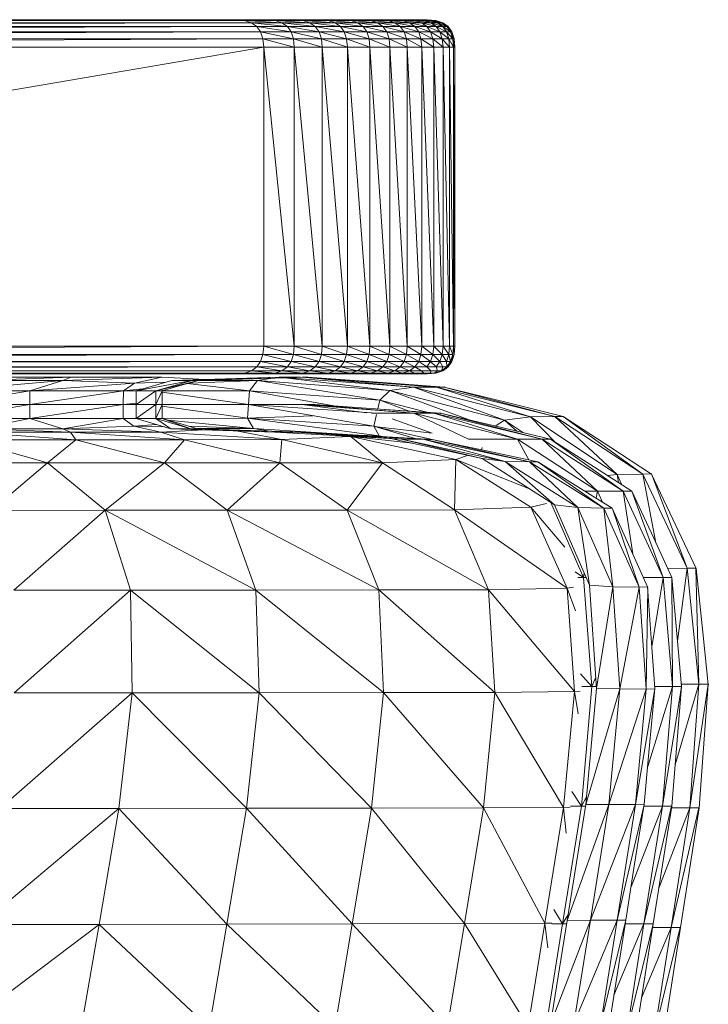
# Model space of a CAD drawing. Extents: x 180 to 9540, y 54 to 2910.
# Tile 31 of 82: x 6277 to 6289, y 1002 to 1020. Entities that reach past the tile are written whole.
import ezdxf
from ezdxf.xclip import XClip

# ---------------------------------------------------------------- set-up
doc = ezdxf.new("R2010")
doc.units = 0
doc.header["$MEASUREMENT"] = 0
doc.header["$XCLIPFRAME"] = 0
doc.layers.add('820-G Rysunki Obrazki', color=7, linetype='Continuous')

# ---------------------------------------------------------------- blocks, each defined once
blk = doc.blocks.new('Rysunek_2_2', base_point=(4248.051, 809.799))
at = {"color": 150, "linetype": 'Continuous', "lineweight": 13, "ltscale": 0.5}
for p, q in [((6280.88, 1020.052), (6249.709, 1020.038)), ((6281.033, 1020.038), (6249.709, 1020.038)), ((6281.033, 1020.038), (6249.709, 1019.996)), ((6281.158, 1019.996), (6249.709, 1019.996)), ((6281.158, 1019.996), (6249.709, 1019.927)), ((6264.61, 1020.052), (6284.34, 1020.052)), ((6280.88, 1020.052), (6281.033, 1020.038)), ((6281.586, 1020.038), (6280.88, 1020.052)), ((6281.033, 1020.038), (6281.158, 1019.996)), ((6281.586, 1020.038), (6281.033, 1020.038)), ((6281.711, 1019.996), (6281.033, 1020.038)), ((6281.158, 1019.996), (6281.255, 1019.927)), ((6281.808, 1019.927), (6281.158, 1019.996)), ((6281.711, 1019.996), (6281.158, 1019.996)), ((6281.433, 1020.052), (6281.586, 1020.038)), ((6282.09, 1020.038), (6281.433, 1020.052)), ((6281.586, 1020.038), (6281.711, 1019.996)), ((6282.09, 1020.038), (6281.586, 1020.038)), ((6282.215, 1019.996), (6281.586, 1020.038)), ((6281.711, 1019.996), (6281.808, 1019.927)), ((6282.312, 1019.927), (6281.711, 1019.996)), ((6282.215, 1019.996), (6281.711, 1019.996)), ((6281.937, 1020.052), (6282.09, 1020.038)), ((6282.547, 1020.038), (6281.937, 1020.052)), ((6282.547, 1020.038), (6282.09, 1020.038)), ((6282.09, 1020.038), (6282.215, 1019.996)), ((6282.672, 1019.996), (6282.09, 1020.038)), ((6282.312, 1019.927), (6282.215, 1019.996)), ((6282.769, 1019.927), (6282.215, 1019.996)), ((6282.672, 1019.996), (6282.215, 1019.996)), ((6282.547, 1020.038), (6282.394, 1020.052)), ((6282.955, 1020.038), (6282.394, 1020.052)), ((6282.672, 1019.996), (6282.547, 1020.038)), ((6282.547, 1020.038), (6282.955, 1020.038)), ((6283.08, 1019.996), (6282.547, 1020.038)), ((6282.769, 1019.927), (6282.672, 1019.996)), ((6283.177, 1019.927), (6282.672, 1019.996)), ((6283.08, 1019.996), (6282.672, 1019.996)), ((6282.955, 1020.038), (6282.802, 1020.052)), ((6283.315, 1020.038), (6282.802, 1020.052)), ((6283.08, 1019.996), (6282.955, 1020.038)), ((6282.955, 1020.038), (6283.315, 1020.038)), ((6283.44, 1019.996), (6282.955, 1020.038)), ((6283.177, 1019.927), (6283.08, 1019.996)), ((6283.538, 1019.927), (6283.08, 1019.996)), ((6283.44, 1019.996), (6283.08, 1019.996)), ((6283.315, 1020.038), (6283.163, 1020.052)), ((6283.628, 1020.038), (6283.163, 1020.052)), ((6283.44, 1019.996), (6283.315, 1020.038)), ((6283.315, 1020.038), (6283.628, 1020.038)), ((6283.753, 1019.996), (6283.315, 1020.038)), ((6283.538, 1019.927), (6283.44, 1019.996)), ((6283.85, 1019.927), (6283.44, 1019.996)), ((6283.753, 1019.996), (6283.44, 1019.996)), ((6283.628, 1020.038), (6283.475, 1020.052)), ((6283.892, 1020.038), (6283.475, 1020.052)), ((6283.753, 1019.996), (6283.628, 1020.038)), ((6283.628, 1020.038), (6283.892, 1020.038)), ((6284.017, 1019.996), (6283.628, 1020.038)), ((6283.892, 1020.038), (6283.739, 1020.052)), ((6284.108, 1020.038), (6283.739, 1020.052)), ((6283.85, 1019.927), (6283.753, 1019.996)), ((6284.114, 1019.927), (6283.753, 1019.996)), ((6284.017, 1019.996), (6283.753, 1019.996)), ((6284.017, 1019.996), (6283.892, 1020.038)), ((6283.892, 1020.038), (6284.108, 1020.038)), ((6284.233, 1019.996), (6283.892, 1020.038)), ((6284.108, 1020.038), (6283.955, 1020.052)), ((6284.276, 1020.038), (6283.955, 1020.052)), ((6284.114, 1019.927), (6284.017, 1019.996)), ((6284.33, 1019.927), (6284.017, 1019.996)), ((6284.233, 1019.996), (6284.017, 1019.996)), ((6284.233, 1019.996), (6284.108, 1020.038)), ((6284.108, 1020.038), (6284.276, 1020.038)), ((6284.401, 1019.996), (6284.108, 1020.038)), ((6284.276, 1020.038), (6284.124, 1020.052)), ((6284.397, 1020.038), (6284.124, 1020.052)), ((6284.33, 1019.927), (6284.233, 1019.996)), ((6284.499, 1019.927), (6284.233, 1019.996)), ((6284.401, 1019.996), (6284.233, 1019.996)), ((6284.397, 1020.038), (6284.244, 1020.052)), ((6284.401, 1019.996), (6284.276, 1020.038)), ((6284.276, 1020.038), (6284.397, 1020.038)), ((6284.522, 1019.996), (6284.276, 1020.038)), ((6284.34, 1020.052), (6284.493, 1020.038)), ((6284.522, 1019.996), (6284.397, 1020.038)), ((6284.397, 1020.038), (6284.469, 1020.038)), ((6284.594, 1019.996), (6284.397, 1020.038)), ((6284.499, 1019.927), (6284.401, 1019.996)), ((6284.619, 1019.927), (6284.401, 1019.996)), ((6284.522, 1019.996), (6284.401, 1019.996)), ((6284.594, 1019.996), (6284.469, 1020.038)), ((6284.469, 1020.038), (6284.493, 1020.038)), ((6284.493, 1020.038), (6284.469, 1020.038)), ((6284.493, 1020.038), (6284.618, 1019.996)), ((6284.619, 1019.927), (6284.522, 1019.996)), ((6284.691, 1019.927), (6284.522, 1019.996)), ((6284.594, 1019.996), (6284.522, 1019.996)), ((6284.691, 1019.927), (6284.594, 1019.996)), ((6284.594, 1019.996), (6284.715, 1019.927)), ((6284.618, 1019.996), (6284.594, 1019.996)), ((6284.618, 1019.996), (6284.715, 1019.927)), ((6281.255, 1019.927), (6249.709, 1019.927)), ((6281.255, 1019.927), (6249.709, 1019.83)), ((6281.325, 1019.83), (6249.709, 1019.83)), ((6281.325, 1019.83), (6249.709, 1019.705)), ((6281.255, 1019.927), (6281.325, 1019.83)), ((6281.877, 1019.83), (6281.255, 1019.927)), ((6281.808, 1019.927), (6281.255, 1019.927)), ((6281.325, 1019.83), (6281.366, 1019.705)), ((6281.919, 1019.705), (6281.325, 1019.83)), ((6281.877, 1019.83), (6281.325, 1019.83)), ((6281.808, 1019.927), (6281.877, 1019.83)), ((6282.382, 1019.83), (6281.808, 1019.927)), ((6282.312, 1019.927), (6281.808, 1019.927)), ((6281.919, 1019.705), (6281.877, 1019.83)), ((6281.877, 1019.83), (6282.382, 1019.83)), ((6282.423, 1019.705), (6281.877, 1019.83)), ((6282.382, 1019.83), (6282.312, 1019.927)), ((6282.312, 1019.927), (6282.769, 1019.927)), ((6282.838, 1019.83), (6282.312, 1019.927)), ((6282.423, 1019.705), (6282.382, 1019.83)), ((6282.382, 1019.83), (6282.838, 1019.83)), ((6282.88, 1019.705), (6282.382, 1019.83)), ((6282.838, 1019.83), (6282.769, 1019.927)), ((6282.769, 1019.927), (6283.177, 1019.927)), ((6283.247, 1019.83), (6282.769, 1019.927)), ((6282.88, 1019.705), (6282.838, 1019.83)), ((6282.838, 1019.83), (6283.247, 1019.83)), ((6283.288, 1019.705), (6282.838, 1019.83)), ((6283.247, 1019.83), (6283.177, 1019.927)), ((6283.177, 1019.927), (6283.538, 1019.927)), ((6283.607, 1019.83), (6283.177, 1019.927)), ((6283.288, 1019.705), (6283.247, 1019.83)), ((6283.247, 1019.83), (6283.607, 1019.83)), ((6283.649, 1019.705), (6283.247, 1019.83)), ((6283.607, 1019.83), (6283.538, 1019.927)), ((6283.538, 1019.927), (6283.85, 1019.927)), ((6283.919, 1019.83), (6283.538, 1019.927)), ((6283.649, 1019.705), (6283.607, 1019.83)), ((6283.607, 1019.83), (6283.919, 1019.83)), ((6283.961, 1019.705), (6283.607, 1019.83)), ((6283.919, 1019.83), (6283.85, 1019.927)), ((6283.85, 1019.927), (6284.114, 1019.927)), ((6284.184, 1019.83), (6283.85, 1019.927)), ((6283.961, 1019.705), (6283.919, 1019.83)), ((6283.919, 1019.83), (6284.184, 1019.83)), ((6284.225, 1019.705), (6283.919, 1019.83)), ((6284.184, 1019.83), (6284.114, 1019.927)), ((6284.114, 1019.927), (6284.33, 1019.927)), ((6284.4, 1019.83), (6284.114, 1019.927)), ((6284.225, 1019.705), (6284.184, 1019.83)), ((6284.184, 1019.83), (6284.4, 1019.83)), ((6284.442, 1019.705), (6284.184, 1019.83)), ((6284.4, 1019.83), (6284.33, 1019.927)), ((6284.33, 1019.927), (6284.499, 1019.927)), ((6284.568, 1019.83), (6284.33, 1019.927)), ((6284.442, 1019.705), (6284.4, 1019.83)), ((6284.4, 1019.83), (6284.568, 1019.83)), ((6284.61, 1019.705), (6284.4, 1019.83)), ((6284.568, 1019.83), (6284.499, 1019.927)), ((6284.499, 1019.927), (6284.619, 1019.927)), ((6284.688, 1019.83), (6284.499, 1019.927)), ((6284.61, 1019.705), (6284.568, 1019.83)), ((6284.568, 1019.83), (6284.688, 1019.83)), ((6284.73, 1019.705), (6284.568, 1019.83)), ((6284.688, 1019.83), (6284.619, 1019.927)), ((6284.619, 1019.927), (6284.691, 1019.927)), ((6284.76, 1019.83), (6284.619, 1019.927)), ((6284.73, 1019.705), (6284.688, 1019.83)), ((6284.688, 1019.83), (6284.76, 1019.83)), ((6284.802, 1019.705), (6284.688, 1019.83)), ((6284.76, 1019.83), (6284.691, 1019.927)), ((6284.691, 1019.927), (6284.784, 1019.83)), ((6284.691, 1019.927), (6284.715, 1019.927)), ((6284.715, 1019.927), (6284.784, 1019.83)), ((6284.802, 1019.705), (6284.76, 1019.83)), ((6284.76, 1019.83), (6284.826, 1019.705)), ((6284.76, 1019.83), (6284.784, 1019.83)), ((6284.784, 1019.83), (6284.826, 1019.705)), ((6281.366, 1019.705), (6249.709, 1019.705)), ((6281.366, 1019.705), (6249.709, 1019.552)), ((6281.38, 1019.552), (6281.366, 1019.705)), ((6281.933, 1019.552), (6281.366, 1019.705)), ((6281.919, 1019.705), (6281.366, 1019.705)), ((6281.919, 1019.705), (6281.933, 1019.552)), ((6281.919, 1019.705), (6282.423, 1019.705)), ((6282.437, 1019.552), (6281.919, 1019.705)), ((6282.437, 1019.552), (6282.423, 1019.705)), ((6282.423, 1019.705), (6282.88, 1019.705)), ((6282.894, 1019.552), (6282.423, 1019.705)), ((6282.894, 1019.552), (6282.88, 1019.705)), ((6282.88, 1019.705), (6283.288, 1019.705)), ((6283.302, 1019.552), (6282.88, 1019.705)), ((6283.302, 1019.552), (6283.288, 1019.705)), ((6283.288, 1019.705), (6283.649, 1019.705)), ((6283.663, 1019.552), (6283.288, 1019.705)), ((6283.663, 1019.552), (6283.649, 1019.705)), ((6283.649, 1019.705), (6283.961, 1019.705)), ((6283.975, 1019.552), (6283.649, 1019.705)), ((6283.975, 1019.552), (6283.961, 1019.705)), ((6283.961, 1019.705), (6284.225, 1019.705)), ((6284.239, 1019.552), (6283.961, 1019.705)), ((6284.239, 1019.552), (6284.225, 1019.705)), ((6284.225, 1019.705), (6284.442, 1019.705)), ((6284.455, 1019.552), (6284.225, 1019.705)), ((6284.455, 1019.552), (6284.442, 1019.705)), ((6284.442, 1019.705), (6284.61, 1019.705)), ((6284.624, 1019.552), (6284.442, 1019.705)), ((6284.624, 1019.552), (6284.61, 1019.705)), ((6284.61, 1019.705), (6284.73, 1019.705)), ((6284.744, 1019.552), (6284.61, 1019.705)), ((6284.744, 1019.552), (6284.73, 1019.705)), ((6284.73, 1019.705), (6284.802, 1019.705)), ((6284.816, 1019.552), (6284.73, 1019.705)), ((6284.816, 1019.552), (6284.802, 1019.705)), ((6284.802, 1019.705), (6284.84, 1019.552)), ((6284.802, 1019.705), (6284.826, 1019.705)), ((6284.826, 1019.705), (6284.84, 1019.552)), ((6249.709, 1019.552), (6281.38, 1019.552)), ((6281.38, 1019.552), (6249.709, 1014.147)), ((6281.38, 1019.552), (6281.38, 1014.147)), ((6281.933, 1019.552), (6281.38, 1019.552)), ((6281.933, 1014.147), (6281.38, 1019.552)), ((6281.933, 1019.552), (6282.437, 1019.552)), ((6282.437, 1014.147), (6281.933, 1019.552)), ((6281.933, 1014.147), (6281.933, 1019.552)), ((6282.437, 1019.552), (6282.894, 1019.552)), ((6282.894, 1014.147), (6282.437, 1019.552)), ((6282.437, 1014.147), (6282.437, 1019.552)), ((6282.894, 1019.552), (6283.302, 1019.552)), ((6283.302, 1014.147), (6282.894, 1019.552)), ((6282.894, 1014.147), (6282.894, 1019.552)), ((6283.302, 1019.552), (6283.663, 1019.552)), ((6283.663, 1014.147), (6283.302, 1019.552)), ((6283.302, 1014.147), (6283.302, 1019.552)), ((6283.663, 1019.552), (6283.975, 1019.552)), ((6283.975, 1014.147), (6283.663, 1019.552)), ((6283.663, 1014.147), (6283.663, 1019.552)), ((6283.975, 1019.552), (6284.239, 1019.552)), ((6284.239, 1014.147), (6283.975, 1019.552)), ((6283.975, 1014.147), (6283.975, 1019.552)), ((6284.239, 1019.552), (6284.455, 1019.552)), ((6284.455, 1014.147), (6284.239, 1019.552)), ((6284.239, 1014.147), (6284.239, 1019.552)), ((6284.455, 1019.552), (6284.624, 1019.552)), ((6284.624, 1014.147), (6284.455, 1019.552)), ((6284.455, 1014.147), (6284.455, 1019.552)), ((6284.624, 1019.552), (6284.744, 1019.552)), ((6284.744, 1014.147), (6284.624, 1019.552)), ((6284.624, 1014.147), (6284.624, 1019.552)), ((6284.744, 1019.552), (6284.816, 1019.552)), ((6284.816, 1014.147), (6284.744, 1019.552)), ((6284.744, 1014.147), (6284.744, 1019.552)), ((6284.816, 1019.552), (6284.84, 1019.552)), ((6284.84, 1014.147), (6284.816, 1019.552)), ((6284.816, 1014.147), (6284.816, 1019.552)), ((6284.84, 1017.226), (6284.84, 1014.147)), ((6281.38, 1014.147), (6249.709, 1014.147)), ((6281.38, 1014.147), (6249.709, 1013.994)), ((6281.366, 1013.994), (6281.38, 1014.147)), ((6281.933, 1014.147), (6281.38, 1014.147)), ((6281.38, 1014.147), (6281.919, 1013.994)), ((6281.933, 1014.147), (6281.919, 1013.994)), ((6282.437, 1014.147), (6281.933, 1014.147)), ((6281.933, 1014.147), (6282.423, 1013.994)), ((6282.437, 1014.147), (6282.423, 1013.994)), ((6282.894, 1014.147), (6282.437, 1014.147)), ((6282.437, 1014.147), (6282.88, 1013.994)), ((6282.894, 1014.147), (6282.88, 1013.994)), ((6283.302, 1014.147), (6282.894, 1014.147)), ((6282.894, 1014.147), (6283.288, 1013.994)), ((6283.302, 1014.147), (6283.288, 1013.994)), ((6283.663, 1014.147), (6283.302, 1014.147)), ((6283.302, 1014.147), (6283.649, 1013.994)), ((6283.663, 1014.147), (6283.649, 1013.994)), ((6283.975, 1014.147), (6283.663, 1014.147)), ((6283.663, 1014.147), (6283.961, 1013.994)), ((6283.975, 1014.147), (6283.961, 1013.994)), ((6284.239, 1014.147), (6283.975, 1014.147)), ((6283.975, 1014.147), (6284.225, 1013.994)), ((6284.239, 1014.147), (6284.225, 1013.994)), ((6284.455, 1014.147), (6284.239, 1014.147)), ((6284.239, 1014.147), (6284.442, 1013.994)), ((6284.455, 1014.147), (6284.442, 1013.994)), ((6284.624, 1014.147), (6284.455, 1014.147)), ((6284.455, 1014.147), (6284.61, 1013.994)), ((6284.624, 1014.147), (6284.61, 1013.994)), ((6284.744, 1014.147), (6284.624, 1014.147)), ((6284.624, 1014.147), (6284.73, 1013.994)), ((6284.744, 1014.147), (6284.73, 1013.994)), ((6284.816, 1014.147), (6284.744, 1014.147)), ((6284.744, 1014.147), (6284.802, 1013.994)), ((6284.816, 1014.147), (6284.802, 1013.994)), ((6284.84, 1014.147), (6284.816, 1014.147)), ((6284.816, 1014.147), (6284.826, 1013.994)), ((6284.84, 1014.147), (6284.832, 1014.06)), ((6281.366, 1013.994), (6249.709, 1013.869)), ((6281.366, 1013.994), (6249.709, 1013.994)), ((6281.325, 1013.869), (6281.366, 1013.994)), ((6281.919, 1013.994), (6281.366, 1013.994)), ((6281.366, 1013.994), (6281.877, 1013.869)), ((6281.919, 1013.994), (6281.877, 1013.869)), ((6282.423, 1013.994), (6281.919, 1013.994)), ((6281.919, 1013.994), (6282.382, 1013.869)), ((6282.423, 1013.994), (6282.382, 1013.869)), ((6282.88, 1013.994), (6282.423, 1013.994)), ((6282.423, 1013.994), (6282.838, 1013.869)), ((6282.88, 1013.994), (6282.838, 1013.869)), ((6283.288, 1013.994), (6282.88, 1013.994)), ((6282.88, 1013.994), (6283.247, 1013.869)), ((6283.288, 1013.994), (6283.247, 1013.869)), ((6283.649, 1013.994), (6283.288, 1013.994)), ((6283.288, 1013.994), (6283.607, 1013.869)), ((6283.649, 1013.994), (6283.607, 1013.869)), ((6283.961, 1013.994), (6283.649, 1013.994)), ((6283.649, 1013.994), (6283.919, 1013.869)), ((6283.961, 1013.994), (6283.919, 1013.869)), ((6284.225, 1013.994), (6283.961, 1013.994)), ((6283.961, 1013.994), (6284.184, 1013.869)), ((6284.225, 1013.994), (6284.184, 1013.869)), ((6284.442, 1013.994), (6284.225, 1013.994)), ((6284.225, 1013.994), (6284.4, 1013.869)), ((6284.442, 1013.994), (6284.4, 1013.869)), ((6284.61, 1013.994), (6284.442, 1013.994)), ((6284.442, 1013.994), (6284.568, 1013.869)), ((6284.61, 1013.994), (6284.568, 1013.869)), ((6284.73, 1013.994), (6284.61, 1013.994)), ((6284.61, 1013.994), (6284.688, 1013.869)), ((6284.73, 1013.994), (6284.688, 1013.869)), ((6284.802, 1013.994), (6284.73, 1013.994)), ((6284.73, 1013.994), (6284.76, 1013.869)), ((6284.802, 1013.994), (6284.76, 1013.869)), ((6284.802, 1013.994), (6284.784, 1013.869)), ((6284.826, 1013.994), (6284.802, 1013.923)), ((6284.802, 1013.994), (6284.802, 1013.994)), ((6281.325, 1013.869), (6249.709, 1013.772)), ((6281.325, 1013.869), (6249.709, 1013.869)), ((6281.255, 1013.772), (6249.709, 1013.702)), ((6281.255, 1013.772), (6249.709, 1013.772)), ((6281.158, 1013.702), (6281.255, 1013.772)), ((6281.255, 1013.772), (6281.325, 1013.869)), ((6281.808, 1013.772), (6281.255, 1013.772)), ((6281.255, 1013.772), (6281.711, 1013.702)), ((6281.877, 1013.869), (6281.325, 1013.869)), ((6281.325, 1013.869), (6281.808, 1013.772)), ((6281.808, 1013.772), (6281.711, 1013.702)), ((6281.877, 1013.869), (6281.808, 1013.772)), ((6282.312, 1013.772), (6281.808, 1013.772)), ((6281.808, 1013.772), (6282.215, 1013.702)), ((6282.382, 1013.869), (6281.877, 1013.869)), ((6281.877, 1013.869), (6282.312, 1013.772)), ((6282.312, 1013.772), (6282.215, 1013.702)), ((6282.382, 1013.869), (6282.312, 1013.772)), ((6282.769, 1013.772), (6282.312, 1013.772)), ((6282.312, 1013.772), (6282.672, 1013.702)), ((6282.838, 1013.869), (6282.382, 1013.869)), ((6282.382, 1013.869), (6282.769, 1013.772)), ((6282.769, 1013.772), (6282.672, 1013.702)), ((6282.838, 1013.869), (6282.769, 1013.772)), ((6283.177, 1013.772), (6282.769, 1013.772)), ((6282.769, 1013.772), (6283.08, 1013.702)), ((6283.247, 1013.869), (6282.838, 1013.869)), ((6282.838, 1013.869), (6283.177, 1013.772)), ((6283.177, 1013.772), (6283.08, 1013.702)), ((6283.247, 1013.869), (6283.177, 1013.772)), ((6283.538, 1013.772), (6283.177, 1013.772)), ((6283.177, 1013.772), (6283.44, 1013.702)), ((6283.607, 1013.869), (6283.247, 1013.869)), ((6283.247, 1013.869), (6283.538, 1013.772)), ((6283.538, 1013.772), (6283.44, 1013.702)), ((6283.607, 1013.869), (6283.538, 1013.772)), ((6283.85, 1013.772), (6283.538, 1013.772)), ((6283.538, 1013.772), (6283.753, 1013.702)), ((6283.919, 1013.869), (6283.607, 1013.869)), ((6283.607, 1013.869), (6283.85, 1013.772)), ((6283.85, 1013.772), (6283.753, 1013.702)), ((6283.919, 1013.869), (6283.85, 1013.772)), ((6284.114, 1013.772), (6283.85, 1013.772)), ((6283.85, 1013.772), (6284.017, 1013.702)), ((6284.184, 1013.869), (6283.919, 1013.869)), ((6283.919, 1013.869), (6284.114, 1013.772)), ((6284.114, 1013.772), (6284.017, 1013.702)), ((6284.184, 1013.869), (6284.114, 1013.772)), ((6284.33, 1013.772), (6284.114, 1013.772)), ((6284.114, 1013.772), (6284.233, 1013.702)), ((6284.4, 1013.869), (6284.184, 1013.869)), ((6284.184, 1013.869), (6284.33, 1013.772)), ((6284.4, 1013.869), (6284.33, 1013.772)), ((6284.499, 1013.772), (6284.33, 1013.772)), ((6284.33, 1013.772), (6284.401, 1013.702)), ((6284.568, 1013.869), (6284.4, 1013.869)), ((6284.4, 1013.869), (6284.499, 1013.772)), ((6284.568, 1013.869), (6284.499, 1013.772)), ((6284.619, 1013.772), (6284.499, 1013.772)), ((6284.499, 1013.772), (6284.522, 1013.702)), ((6284.688, 1013.869), (6284.568, 1013.869)), ((6284.568, 1013.869), (6284.619, 1013.772)), ((6284.691, 1013.772), (6284.594, 1013.702)), ((6284.619, 1013.772), (6284.594, 1013.702)), ((6284.691, 1013.772), (6284.618, 1013.702)), ((6284.691, 1013.772), (6284.619, 1013.772)), ((6284.691, 1013.772), (6284.619, 1013.772)), ((6284.715, 1013.772), (6284.66, 1013.732)), ((6284.76, 1013.869), (6284.688, 1013.869)), ((6284.688, 1013.869), (6284.691, 1013.772)), ((6284.76, 1013.869), (6284.691, 1013.772)), ((6284.691, 1013.772), (6284.691, 1013.772)), ((6284.76, 1013.869), (6284.715, 1013.772)), ((6284.784, 1013.869), (6284.745, 1013.813)), ((6284.76, 1013.869), (6284.76, 1013.869)), ((6281.158, 1013.702), (6249.709, 1013.66)), ((6281.158, 1013.702), (6249.709, 1013.702)), ((6281.033, 1013.66), (6249.709, 1013.647)), ((6281.033, 1013.66), (6249.709, 1013.66)), ((6277.895, 1013.586), (6276.068, 1013.586)), ((6277.895, 1013.586), (6276.214, 1013.525)), ((6277.749, 1013.525), (6279.536, 1013.586)), ((6277.895, 1013.586), (6277.749, 1013.525)), ((6277.895, 1013.586), (6279.536, 1013.586)), ((6279.043, 1013.476), (6279.536, 1013.586)), ((6280.32, 1013.544), (6279.536, 1013.586)), ((6281.661, 1013.585), (6279.721, 1013.525)), ((6280.203, 1013.53), (6281.661, 1013.585)), ((6281.033, 1013.66), (6280.88, 1013.647)), ((6281.033, 1013.66), (6281.158, 1013.702)), ((6281.586, 1013.66), (6281.033, 1013.66)), ((6281.033, 1013.66), (6281.433, 1013.647)), ((6281.711, 1013.702), (6281.158, 1013.702)), ((6281.158, 1013.702), (6281.586, 1013.66)), ((6281.586, 1013.66), (6281.433, 1013.647)), ((6281.711, 1013.702), (6281.586, 1013.66)), ((6282.09, 1013.66), (6281.586, 1013.66)), ((6281.586, 1013.66), (6281.937, 1013.647)), ((6282.047, 1013.585), (6281.661, 1013.585)), ((6282.215, 1013.702), (6281.711, 1013.702)), ((6281.711, 1013.702), (6282.09, 1013.66)), ((6282.09, 1013.66), (6281.937, 1013.647)), ((6282.079, 1013.582), (6284.091, 1013.403)), ((6282.084, 1013.582), (6282.173, 1013.585)), ((6284.507, 1013.405), (6282.084, 1013.582)), ((6282.215, 1013.702), (6282.09, 1013.66)), ((6282.547, 1013.66), (6282.09, 1013.66)), ((6282.09, 1013.66), (6282.394, 1013.647)), ((6282.175, 1013.585), (6282.176, 1013.585)), ((6283.449, 1013.493), (6282.175, 1013.585)), ((6282.672, 1013.702), (6282.215, 1013.702)), ((6282.215, 1013.702), (6282.547, 1013.66)), ((6282.547, 1013.66), (6282.394, 1013.647)), ((6282.672, 1013.702), (6282.547, 1013.66)), ((6282.955, 1013.66), (6282.547, 1013.66)), ((6282.547, 1013.66), (6282.802, 1013.647)), ((6283.08, 1013.702), (6282.672, 1013.702)), ((6282.672, 1013.702), (6282.955, 1013.66)), ((6282.955, 1013.66), (6282.802, 1013.647)), ((6283.08, 1013.702), (6282.955, 1013.66)), ((6283.315, 1013.66), (6282.955, 1013.66)), ((6282.955, 1013.66), (6283.163, 1013.647)), ((6283.44, 1013.702), (6283.08, 1013.702)), ((6283.08, 1013.702), (6283.315, 1013.66)), ((6283.315, 1013.66), (6283.163, 1013.647)), ((6283.44, 1013.702), (6283.315, 1013.66)), ((6283.628, 1013.66), (6283.315, 1013.66)), ((6283.315, 1013.66), (6283.475, 1013.647)), ((6283.753, 1013.702), (6283.44, 1013.702)), ((6283.44, 1013.702), (6283.628, 1013.66)), ((6283.628, 1013.66), (6283.475, 1013.647)), ((6283.753, 1013.702), (6283.628, 1013.66)), ((6283.892, 1013.66), (6283.628, 1013.66)), ((6283.628, 1013.66), (6283.739, 1013.647)), ((6283.955, 1013.647), (6283.739, 1013.647)), ((6284.017, 1013.702), (6283.753, 1013.702)), ((6283.753, 1013.702), (6283.892, 1013.66)), ((6284.017, 1013.702), (6283.892, 1013.66)), ((6284.108, 1013.66), (6283.892, 1013.66)), ((6283.892, 1013.66), (6283.955, 1013.647)), ((6284.124, 1013.647), (6283.955, 1013.647)), ((6284.233, 1013.702), (6284.017, 1013.702)), ((6284.017, 1013.702), (6284.108, 1013.66)), ((6284.276, 1013.66), (6284.108, 1013.66)), ((6284.108, 1013.66), (6284.124, 1013.647)), ((6284.276, 1013.66), (6284.108, 1013.66)), ((6284.244, 1013.647), (6284.124, 1013.647)), ((6284.401, 1013.702), (6284.233, 1013.702)), ((6284.401, 1013.702), (6284.233, 1013.702)), ((6284.233, 1013.702), (6284.276, 1013.66)), ((6284.276, 1013.66), (6284.244, 1013.647)), ((6284.34, 1013.651), (6284.244, 1013.647)), ((6284.397, 1013.66), (6284.276, 1013.66)), ((6284.397, 1013.66), (6284.276, 1013.66)), ((6284.34, 1013.649), (6284.316, 1013.647)), ((6284.397, 1013.66), (6284.34, 1013.651)), ((6284.401, 1013.702), (6284.397, 1013.66)), ((6284.469, 1013.66), (6284.397, 1013.66)), ((6284.469, 1013.66), (6284.397, 1013.66)), ((6284.522, 1013.702), (6284.401, 1013.702)), ((6284.522, 1013.702), (6284.401, 1013.702)), ((6284.493, 1013.66), (6284.406, 1013.653)), ((6284.522, 1013.702), (6284.469, 1013.66)), ((6284.546, 1013.683), (6284.469, 1013.66)), ((6284.493, 1013.66), (6284.469, 1013.66)), ((6284.594, 1013.702), (6284.522, 1013.702)), ((6284.594, 1013.702), (6284.522, 1013.702)), ((6284.618, 1013.702), (6284.546, 1013.678)), ((6284.594, 1013.702), (6284.546, 1013.683)), ((6284.594, 1013.702), (6284.594, 1013.702)), ((6277.749, 1013.525), (6275.654, 1013.339)), ((6276.214, 1013.525), (6277.749, 1013.525)), ((6277.749, 1013.525), (6277.153, 1013.339)), ((6279.043, 1013.476), (6277.153, 1013.339)), ((6277.749, 1013.525), (6279.043, 1013.476)), ((6278.843, 1013.338), (6279.043, 1013.476)), ((6279.043, 1013.476), (6279.607, 1013.492)), ((6280.082, 1013.525), (6279.074, 1013.339)), ((6279.721, 1013.525), (6279.074, 1013.339)), ((6280.203, 1013.525), (6279.427, 1013.339)), ((6280.082, 1013.525), (6279.427, 1013.339)), ((6279.872, 1013.431), (6279.545, 1013.339)), ((6279.721, 1013.525), (6280.082, 1013.525)), ((6280.004, 1013.469), (6281.126, 1013.337)), ((6281.27, 1013.523), (6280.041, 1013.479)), ((6280.202, 1013.529), (6280.082, 1013.525)), ((6280.082, 1013.525), (6280.203, 1013.525)), ((6280.203, 1013.525), (6280.203, 1013.525)), ((6280.203, 1013.525), (6280.203, 1013.525)), ((6280.203, 1013.525), (6280.203, 1013.525)), ((6281.27, 1013.523), (6280.203, 1013.524)), ((6281.27, 1013.523), (6281.126, 1013.337)), ((6281.27, 1013.523), (6281.541, 1013.566)), ((6281.27, 1013.523), (6283.482, 1013.166)), ((6283.661, 1013.343), (6281.27, 1013.523)), ((6283.661, 1013.343), (6281.763, 1013.573)), ((6284.091, 1013.403), (6281.808, 1013.574)), ((6284.507, 1013.405), (6282.728, 1013.543)), ((6283.661, 1013.343), (6284.091, 1013.403)), ((6284.091, 1013.403), (6284.507, 1013.405)), ((6286.207, 1012.865), (6284.091, 1013.403)), ((6285.738, 1012.809), (6284.091, 1013.403)), ((6284.646, 1013.406), (6284.507, 1013.405)), ((6286.648, 1012.872), (6284.507, 1013.405)), ((6284.507, 1013.405), (6286.207, 1012.865)), ((6284.646, 1013.406), (6284.646, 1013.406)), ((6284.646, 1013.406), (6284.646, 1013.406)), ((6286.648, 1012.872), (6284.646, 1013.406)), ((6284.646, 1013.406), (6284.646, 1013.406)), ((6275.654, 1013.339), (6277.153, 1013.339)), ((6277.153, 1013.339), (6275.654, 1013.089)), ((6277.153, 1013.339), (6278.843, 1013.338)), ((6277.153, 1013.089), (6277.153, 1013.339)), ((6277.153, 1013.089), (6278.843, 1013.338)), ((6278.841, 1013.089), (6278.843, 1013.338)), ((6279.194, 1013.373), (6278.843, 1013.338)), ((6278.843, 1013.338), (6279.074, 1013.338)), ((6279.074, 1013.339), (6279.427, 1013.339)), ((6279.074, 1013.089), (6279.074, 1013.339)), ((6279.074, 1013.089), (6279.427, 1013.339)), ((6279.427, 1013.339), (6279.545, 1013.339)), ((6279.427, 1013.339), (6279.427, 1013.089)), ((6279.427, 1013.089), (6279.545, 1013.339)), ((6279.545, 1013.339), (6279.545, 1013.339)), ((6281.126, 1013.337), (6279.545, 1013.338)), ((6281.105, 1013.089), (6279.545, 1013.311)), ((6281.105, 1013.089), (6281.126, 1013.337)), ((6283.482, 1013.166), (6281.126, 1013.337)), ((6282.685, 1013.062), (6281.126, 1013.337)), ((6283.482, 1013.166), (6283.661, 1013.343)), ((6283.661, 1013.343), (6285.095, 1012.811)), ((6285.738, 1012.809), (6283.661, 1013.343)), ((6277.153, 1013.089), (6275.654, 1012.839)), ((6278.841, 1013.089), (6277.153, 1012.839)), ((6277.153, 1013.089), (6277.153, 1012.839)), ((6278.898, 1013.089), (6277.813, 1013.089)), ((6278.839, 1012.839), (6278.841, 1013.089)), ((6278.841, 1013.089), (6279.074, 1013.114)), ((6279.074, 1012.839), (6279.427, 1013.089)), ((6279.074, 1013.089), (6279.074, 1012.839)), ((6279.545, 1013.089), (6279.427, 1012.839)), ((6279.427, 1012.839), (6279.427, 1013.089)), ((6279.545, 1013.089), (6279.545, 1013.213)), ((6279.545, 1013.06), (6281.085, 1012.84)), ((6281.161, 1013.089), (6279.974, 1013.089)), ((6281.105, 1013.089), (6281.085, 1012.84)), ((6283.427, 1012.932), (6281.105, 1013.089)), ((6281.105, 1013.089), (6283.373, 1012.698)), ((6282.073, 1013.089), (6284.093, 1012.932)), ((6283.244, 1012.939), (6282.073, 1013.089)), ((6282.306, 1013.089), (6282.248, 1013.089)), ((6282.306, 1013.089), (6282.306, 1013.089)), ((6282.306, 1013.089), (6282.306, 1013.089)), ((6282.306, 1013.089), (6282.306, 1013.089)), ((6282.306, 1013.089), (6282.306, 1013.089)), ((6283.486, 1013.007), (6282.306, 1013.089)), ((6282.306, 1013.084), (6284.093, 1012.932)), ((6283.445, 1013.01), (6283.482, 1013.166)), ((6284.353, 1012.948), (6283.482, 1013.166)), ((6284.009, 1012.971), (6283.482, 1013.166)), ((6279.545, 1012.963), (6279.545, 1012.839)), ((6282.271, 1012.888), (6281.067, 1012.84)), ((6283.331, 1012.932), (6284.093, 1012.932)), ((6283.373, 1012.698), (6283.422, 1012.908)), ((6284.458, 1012.932), (6283.486, 1013.003)), ((6284.093, 1012.932), (6285.973, 1012.463)), ((6285.082, 1012.463), (6284.093, 1012.932)), ((6284.093, 1012.932), (6284.458, 1012.932)), ((6284.581, 1012.932), (6284.458, 1012.932)), ((6286.419, 1012.463), (6284.458, 1012.932)), ((6284.458, 1012.932), (6285.973, 1012.463)), ((6284.581, 1012.932), (6284.581, 1012.932)), ((6284.581, 1012.932), (6284.581, 1012.932)), ((6286.419, 1012.463), (6284.581, 1012.932)), ((6284.581, 1012.932), (6284.581, 1012.932)), ((6286.648, 1012.872), (6286.207, 1012.865)), ((6286.648, 1012.872), (6286.796, 1012.874)), ((6288.236, 1011.831), (6286.648, 1012.872)), ((6286.648, 1012.872), (6287.775, 1011.821)), ((6286.796, 1012.874), (6286.797, 1012.873)), ((6288.236, 1011.831), (6286.797, 1012.873)), ((6286.798, 1012.873), (6286.797, 1012.873)), ((6286.798, 1012.873), (6286.798, 1012.873)), ((6286.798, 1012.873), (6286.798, 1012.873)), ((6287.659, 1012.312), (6286.798, 1012.873)), ((6275.654, 1012.839), (6277.153, 1012.839)), ((6277.153, 1012.839), (6276.212, 1012.652)), ((6277.153, 1012.839), (6278.839, 1012.839)), ((6277.153, 1012.839), (6277.745, 1012.652)), ((6278.839, 1012.839), (6277.745, 1012.652)), ((6277.745, 1012.652), (6279.034, 1012.701)), ((6278.839, 1012.839), (6279.034, 1012.701)), ((6278.839, 1012.839), (6279.074, 1012.839)), ((6279.074, 1012.839), (6278.839, 1012.839)), ((6279.442, 1012.729), (6279.034, 1012.701)), ((6279.034, 1012.701), (6279.59, 1012.685)), ((6279.52, 1012.591), (6279.034, 1012.701)), ((6279.427, 1012.839), (6279.074, 1012.839)), ((6279.074, 1012.839), (6279.7, 1012.652)), ((6279.427, 1012.839), (6279.545, 1012.839)), ((6280.061, 1012.652), (6279.427, 1012.839)), ((6279.427, 1012.839), (6279.7, 1012.652)), ((6281.085, 1012.84), (6279.545, 1012.839)), ((6279.545, 1012.839), (6280.061, 1012.652)), ((6279.545, 1012.839), (6279.545, 1012.839)), ((6279.647, 1012.809), (6281.198, 1012.654)), ((6279.864, 1012.745), (6280.182, 1012.652)), ((6281.198, 1012.654), (6280.028, 1012.697)), ((6281.067, 1012.84), (6281.085, 1012.839)), ((6283.373, 1012.698), (6281.085, 1012.84)), ((6281.085, 1012.84), (6283.47, 1012.521)), ((6281.085, 1012.84), (6281.198, 1012.654)), ((6283.403, 1012.691), (6283.373, 1012.698)), ((6283.373, 1012.698), (6284.118, 1012.477)), ((6283.373, 1012.698), (6283.47, 1012.521)), ((6283.373, 1012.694), (6283.378, 1012.694)), ((6283.378, 1012.694), (6283.381, 1012.736)), ((6283.378, 1012.694), (6284.404, 1012.46)), ((6284.425, 1012.571), (6283.378, 1012.694)), ((6283.702, 1012.833), (6284.425, 1012.571)), ((6285.738, 1012.809), (6285.566, 1012.699)), ((6285.738, 1012.809), (6286.207, 1012.865)), ((6285.738, 1012.809), (6285.958, 1012.607)), ((6286.08, 1012.578), (6285.738, 1012.809)), ((6287.775, 1011.821), (6286.207, 1012.865)), ((6286.652, 1012.409), (6286.207, 1012.865)), ((6276.064, 1012.591), (6277.984, 1012.453)), ((6276.064, 1012.591), (6277.886, 1012.591)), ((6277.886, 1012.591), (6276.212, 1012.652)), ((6276.212, 1012.652), (6277.745, 1012.652)), ((6279.52, 1012.591), (6277.745, 1012.652)), ((6277.886, 1012.591), (6277.745, 1012.652)), ((6279.52, 1012.591), (6277.886, 1012.591)), ((6279.948, 1012.453), (6277.886, 1012.591)), ((6277.886, 1012.591), (6277.984, 1012.453)), ((6280.294, 1012.633), (6279.52, 1012.591)), ((6279.52, 1012.591), (6279.948, 1012.453)), ((6279.52, 1012.591), (6281.707, 1012.454)), ((6281.579, 1012.592), (6279.7, 1012.652)), ((6279.7, 1012.652), (6280.061, 1012.652)), ((6280.182, 1012.648), (6280.061, 1012.652)), ((6280.061, 1012.652), (6280.182, 1012.652)), ((6280.258, 1012.653), (6280.182, 1012.653)), ((6280.182, 1012.652), (6280.182, 1012.652)), ((6280.182, 1012.652), (6280.182, 1012.652)), ((6280.182, 1012.652), (6280.182, 1012.652)), ((6281.145, 1012.622), (6280.182, 1012.652)), ((6281.579, 1012.592), (6280.182, 1012.647)), ((6281.198, 1012.654), (6280.258, 1012.653)), ((6280.88, 1012.614), (6281.707, 1012.454)), ((6283.557, 1012.508), (6281.198, 1012.654)), ((6281.198, 1012.654), (6281.458, 1012.612)), ((6281.579, 1012.592), (6283.873, 1012.461)), ((6281.579, 1012.592), (6281.965, 1012.592)), ((6282.942, 1012.514), (6281.707, 1012.454)), ((6282.093, 1012.592), (6281.965, 1012.592)), ((6284.29, 1012.459), (6281.965, 1012.592)), ((6281.965, 1012.592), (6283.873, 1012.461)), ((6282.093, 1012.592), (6282.094, 1012.592)), ((6282.093, 1012.592), (6282.094, 1012.592)), ((6282.094, 1012.592), (6282.094, 1012.592)), ((6282.094, 1012.592), (6282.094, 1012.592)), ((6282.094, 1012.592), (6282.094, 1012.592)), ((6283.298, 1012.523), (6282.094, 1012.592)), ((6282.958, 1012.513), (6284.854, 1012.093)), ((6283.531, 1012.037), (6282.958, 1012.513)), ((6284.074, 1012.39), (6282.971, 1012.513)), ((6283.062, 1012.537), (6283.47, 1012.521)), ((6283.298, 1012.519), (6284.29, 1012.459)), ((6283.47, 1012.521), (6283.557, 1012.508)), ((6277.472, 1012.032), (6275.995, 1012.453)), ((6275.995, 1012.453), (6277.984, 1012.453)), ((6277.472, 1012.032), (6277.984, 1012.453)), ((6279.587, 1012.033), (6277.984, 1012.453)), ((6277.984, 1012.453), (6279.948, 1012.453)), ((6279.587, 1012.033), (6279.948, 1012.453)), ((6281.707, 1012.454), (6279.948, 1012.453)), ((6281.67, 1012.035), (6279.948, 1012.453)), ((6281.67, 1012.035), (6281.707, 1012.454)), ((6283.531, 1012.037), (6281.707, 1012.454)), ((6285.33, 1012.116), (6283.703, 1012.471)), ((6285.746, 1012.06), (6283.873, 1012.461)), ((6283.873, 1012.461), (6284.29, 1012.459)), ((6285.33, 1012.116), (6283.873, 1012.461)), ((6284.429, 1012.459), (6284.29, 1012.459)), ((6286.191, 1012.054), (6284.29, 1012.459)), ((6285.746, 1012.06), (6284.29, 1012.459)), ((6284.43, 1012.459), (6284.429, 1012.459)), ((6286.191, 1012.054), (6284.429, 1012.459)), ((6284.43, 1012.459), (6284.43, 1012.459)), ((6284.43, 1012.459), (6284.43, 1012.459)), ((6284.43, 1012.459), (6284.43, 1012.459)), ((6285.438, 1012.244), (6284.43, 1012.459)), ((6285.082, 1012.463), (6285.973, 1012.463)), ((6286.178, 1012.087), (6285.973, 1012.463)), ((6286.419, 1012.463), (6285.973, 1012.463)), ((6287.416, 1011.524), (6285.973, 1012.463)), ((6287.883, 1011.524), (6286.419, 1012.463)), ((6286.419, 1012.463), (6286.568, 1012.463)), ((6286.419, 1012.463), (6287.416, 1011.524)), ((6286.568, 1012.462), (6286.568, 1012.463)), ((6287.883, 1011.524), (6286.568, 1012.463)), ((6286.568, 1012.463), (6286.568, 1012.463)), ((6286.568, 1012.463), (6286.568, 1012.463)), ((6286.568, 1012.463), (6286.568, 1012.463)), ((6287.361, 1011.957), (6286.568, 1012.463)), ((6286.568, 1012.463), (6286.568, 1012.463)), ((6285.082, 1012.171), (6284.854, 1012.093)), ((6285.329, 1012.31), (6285.322, 1012.269)), ((6277.472, 1012.032), (6275.515, 1012.032)), ((6277.472, 1012.032), (6276.458, 1011.175)), ((6277.472, 1012.032), (6279.587, 1012.033)), ((6278.512, 1011.176), (6277.472, 1012.032)), ((6279.587, 1012.033), (6278.512, 1011.176)), ((6279.587, 1012.033), (6281.67, 1012.035)), ((6280.721, 1011.178), (6279.587, 1012.033)), ((6281.67, 1012.035), (6280.721, 1011.178)), ((6283.531, 1012.037), (6281.67, 1012.035)), ((6282.892, 1011.18), (6281.67, 1012.035)), ((6283.531, 1012.037), (6282.892, 1011.18)), ((6284.854, 1012.093), (6283.531, 1012.037)), ((6284.832, 1011.184), (6283.531, 1012.037)), ((6284.854, 1012.093), (6284.832, 1011.184)), ((6286.189, 1011.564), (6284.854, 1012.093)), ((6286.215, 1011.23), (6284.854, 1012.093)), ((6286.643, 1011.272), (6285.33, 1012.116)), ((6285.33, 1012.116), (6285.746, 1012.06)), ((6285.746, 1012.06), (6286.643, 1011.272)), ((6287.065, 1011.226), (6285.746, 1012.06)), ((6285.746, 1012.06), (6286.191, 1012.054)), ((6286.339, 1012.052), (6286.191, 1012.054)), ((6287.531, 1011.216), (6286.191, 1012.054)), ((6286.191, 1012.054), (6287.065, 1011.226)), ((6286.339, 1012.052), (6286.339, 1012.052)), ((6286.339, 1012.052), (6287.531, 1011.216)), ((6286.339, 1012.052), (6286.339, 1012.052)), ((6286.339, 1012.052), (6286.339, 1012.052)), ((6287.063, 1011.601), (6286.339, 1012.052)), ((6287.775, 1011.821), (6287.598, 1011.805)), ((6288.236, 1011.831), (6287.775, 1011.821)), ((6287.86, 1011.638), (6287.775, 1011.821)), ((6287.796, 1011.679), (6287.775, 1011.821)), ((6288.392, 1011.834), (6288.236, 1011.831)), ((6289.037, 1010.13), (6288.236, 1011.831)), ((6288.236, 1011.831), (6288.471, 1010.59)), ((6288.392, 1011.834), (6288.392, 1011.832)), ((6289.037, 1010.13), (6288.392, 1011.834)), ((6288.394, 1011.832), (6288.394, 1011.832)), ((6288.836, 1010.9), (6288.395, 1011.832)), ((6287.416, 1011.524), (6287.188, 1011.524)), ((6287.395, 1011.394), (6287.416, 1011.524)), ((6287.883, 1011.524), (6287.416, 1011.524)), ((6287.416, 1011.524), (6287.506, 1011.326)), ((6288.038, 1011.524), (6287.883, 1011.524)), ((6288.603, 1009.959), (6287.883, 1011.524)), ((6287.883, 1011.524), (6288.058, 1010.386)), ((6288.603, 1009.959), (6288.038, 1011.524)), ((6288.039, 1011.524), (6288.039, 1011.524)), ((6288.435, 1010.669), (6288.039, 1011.524)), ((6286.493, 1011.3), (6286.215, 1011.23)), ((6287.166, 1009.959), (6286.574, 1011.316)), ((6287.065, 1011.226), (6286.643, 1011.272)), ((6287.273, 1009.821), (6286.643, 1011.272)), ((6278.512, 1011.176), (6276.458, 1011.175)), ((6276.86, 1009.73), (6278.512, 1011.176)), ((6280.721, 1011.178), (6278.512, 1011.176)), ((6281.236, 1009.733), (6278.512, 1011.176)), ((6278.971, 1009.731), (6278.512, 1011.176)), ((6282.892, 1011.18), (6280.721, 1011.178)), ((6280.721, 1011.178), (6281.236, 1009.733)), ((6280.721, 1011.178), (6283.46, 1009.736)), ((6284.832, 1011.184), (6282.892, 1011.18)), ((6282.892, 1011.18), (6283.46, 1009.736)), ((6285.448, 1009.738), (6282.892, 1011.18)), ((6286.215, 1011.23), (6284.832, 1011.184)), ((6284.832, 1011.184), (6285.448, 1009.738)), ((6284.832, 1011.184), (6286.868, 1009.768)), ((6286.83, 1010.507), (6286.215, 1011.23)), ((6286.215, 1011.23), (6286.868, 1009.768)), ((6287.531, 1011.216), (6287.065, 1011.226)), ((6287.695, 1009.794), (6287.065, 1011.226)), ((6287.273, 1009.821), (6287.065, 1011.226)), ((6287.683, 1011.215), (6287.531, 1011.216)), ((6288.17, 1009.788), (6287.531, 1011.216)), ((6287.695, 1009.794), (6287.531, 1011.216)), ((6287.683, 1011.216), (6287.683, 1011.216)), ((6288.034, 1010.438), (6287.683, 1011.216)), ((6287.683, 1011.215), (6287.683, 1011.215)), ((6287.683, 1011.215), (6287.683, 1011.215)), ((6287.683, 1011.214), (6287.684, 1011.214)), ((6288.17, 1009.788), (6287.689, 1011.202)), ((6287.016, 1010.063), (6287.166, 1009.959)), ((6287.166, 1009.959), (6287.178, 1010.038)), ((6289.037, 1010.13), (6288.687, 1010.125)), ((6289.037, 1010.13), (6288.865, 1008.809)), ((6289.253, 1008.03), (6289.037, 1010.13)), ((6289.037, 1010.13), (6289.199, 1010.13)), ((6289.199, 1010.13), (6289.199, 1010.127)), ((6289.253, 1008.03), (6289.199, 1010.13)), ((6289.201, 1010.127), (6289.201, 1010.126)), ((6289.323, 1008.969), (6289.202, 1010.126)), ((6287.166, 1009.959), (6287.062, 1009.959)), ((6287.317, 1007.987), (6287.166, 1009.959)), ((6287.213, 1009.959), (6287.166, 1009.959)), ((6288.603, 1009.959), (6288.25, 1009.959)), ((6288.603, 1009.959), (6288.403, 1008.706)), ((6288.775, 1007.987), (6288.603, 1009.959)), ((6288.603, 1009.959), (6288.763, 1009.959)), ((6288.775, 1007.987), (6288.763, 1009.959)), ((6288.86, 1008.873), (6288.764, 1009.959)), ((6278.971, 1009.731), (6276.86, 1009.73)), ((6278.971, 1009.731), (6276.864, 1007.873)), ((6281.236, 1009.733), (6278.971, 1009.731)), ((6281.296, 1007.876), (6278.971, 1009.731)), ((6279.003, 1007.874), (6278.971, 1009.731)), ((6281.236, 1009.733), (6283.46, 1009.736)), ((6281.236, 1009.733), (6281.296, 1007.876)), ((6281.236, 1009.733), (6283.548, 1007.879)), ((6285.448, 1009.738), (6283.46, 1009.736)), ((6283.46, 1009.736), (6283.548, 1007.879)), ((6285.561, 1007.881), (6283.46, 1009.736)), ((6285.448, 1009.738), (6286.868, 1009.768)), ((6285.448, 1009.738), (6285.561, 1007.881)), ((6285.448, 1009.738), (6287.002, 1007.895)), ((6286.984, 1009.786), (6286.868, 1009.768)), ((6287.018, 1009.355), (6286.868, 1009.768)), ((6286.868, 1009.768), (6287.002, 1007.895)), ((6287.4, 1007.951), (6287.273, 1009.821)), ((6287.273, 1009.821), (6287.695, 1009.794)), ((6287.695, 1009.794), (6287.4, 1007.951)), ((6287.695, 1009.794), (6287.821, 1007.944)), ((6287.695, 1009.794), (6288.17, 1009.788)), ((6288.17, 1009.788), (6287.821, 1007.944)), ((6288.326, 1009.791), (6288.17, 1009.788)), ((6288.299, 1007.943), (6288.17, 1009.788)), ((6288.327, 1009.761), (6288.299, 1007.943)), ((6288.325, 1009.791), (6288.325, 1009.792)), ((6288.396, 1008.778), (6288.325, 1009.791)), ((6288.327, 1009.788), (6288.326, 1009.791)), ((6287.317, 1007.987), (6287.111, 1008.219)), ((6287.317, 1007.987), (6287.386, 1008.156)), ((6281.296, 1007.876), (6283.548, 1007.879)), ((6283.332, 1005.79), (6283.548, 1007.879)), ((6283.548, 1007.879), (6285.561, 1007.881)), ((6285.356, 1005.794), (6283.548, 1007.879)), ((6285.356, 1005.794), (6285.561, 1007.881)), ((6285.561, 1007.881), (6287.002, 1007.895)), ((6285.561, 1007.881), (6286.806, 1005.8)), ((6287.002, 1007.895), (6286.806, 1005.8)), ((6287.002, 1007.895), (6287.103, 1007.903)), ((6287.068, 1007.493), (6287.002, 1007.895)), ((6287.317, 1007.987), (6287.127, 1005.826)), ((6287.132, 1007.987), (6287.317, 1007.987)), ((6287.4, 1007.951), (6287.205, 1005.852)), ((6287.821, 1007.944), (6287.205, 1005.852)), ((6287.398, 1007.987), (6287.317, 1007.987)), ((6287.821, 1007.944), (6287.4, 1007.951)), ((6287.821, 1007.944), (6287.626, 1005.856)), ((6288.299, 1007.943), (6287.626, 1005.856)), ((6288.299, 1007.943), (6287.821, 1007.944)), ((6288.299, 1007.943), (6288.107, 1005.856)), ((6288.45, 1007.907), (6288.107, 1005.856)), ((6288.457, 1007.946), (6288.299, 1007.943)), ((6288.328, 1006.542), (6288.775, 1007.987)), ((6288.454, 1007.95), (6288.348, 1006.796)), ((6288.775, 1007.987), (6288.454, 1007.987)), ((6288.455, 1007.95), (6288.455, 1007.949)), ((6288.457, 1007.949), (6288.457, 1007.946)), ((6288.938, 1007.987), (6288.595, 1005.826)), ((6288.775, 1007.987), (6288.595, 1005.826)), ((6288.938, 1007.987), (6288.775, 1007.987)), ((6288.821, 1006.569), (6289.253, 1008.03)), ((6289.253, 1008.03), (6288.934, 1008.03)), ((6289.253, 1008.03), (6289.086, 1005.796)), ((6289.418, 1008.028), (6289.086, 1005.796)), ((6289.418, 1008.028), (6289.253, 1008.03)), ((6289.418, 1008.024), (6289.418, 1008.028)), ((6289.421, 1008.023), (6289.421, 1008.024)), ((6276.615, 1005.78), (6279.003, 1007.874)), ((6279.003, 1007.874), (6276.864, 1007.873)), ((6278.763, 1005.782), (6279.003, 1007.874)), ((6279.003, 1007.874), (6281.296, 1007.876)), ((6281.068, 1005.786), (6279.003, 1007.874)), ((6281.068, 1005.786), (6281.296, 1007.876)), ((6281.296, 1007.876), (6283.332, 1005.79)), ((6286.953, 1006.09), (6287.127, 1005.826)), ((6287.218, 1005.995), (6287.127, 1005.826)), ((6276.255, 1003.683), (6278.763, 1005.782)), ((6278.763, 1005.782), (6276.615, 1005.78)), ((6278.763, 1005.782), (6278.404, 1003.685)), ((6281.068, 1005.786), (6278.763, 1005.782)), ((6278.763, 1005.782), (6280.713, 1003.691)), ((6281.068, 1005.786), (6280.713, 1003.691)), ((6283.332, 1005.79), (6281.068, 1005.786)), ((6282.982, 1003.697), (6281.068, 1005.786)), ((6283.332, 1005.79), (6282.982, 1003.697)), ((6285.356, 1005.794), (6283.332, 1005.79)), ((6283.332, 1005.79), (6285.011, 1003.703)), ((6285.356, 1005.794), (6285.011, 1003.703)), ((6286.806, 1005.8), (6285.356, 1005.794)), ((6286.464, 1003.706), (6285.356, 1005.794)), ((6286.464, 1003.706), (6286.806, 1005.8)), ((6287.127, 1005.826), (6286.787, 1003.696)), ((6286.925, 1005.803), (6286.806, 1005.8)), ((6286.806, 1005.8), (6286.85, 1005.334)), ((6286.868, 1003.752), (6287.626, 1005.856)), ((6287.205, 1005.852), (6286.868, 1003.752)), ((6287.127, 1005.826), (6286.931, 1005.826)), ((6287.127, 1005.826), (6287.201, 1005.826)), ((6287.626, 1005.856), (6287.205, 1005.852)), ((6287.291, 1003.76), (6287.626, 1005.856)), ((6287.291, 1003.76), (6288.107, 1005.856)), ((6288.107, 1005.856), (6287.626, 1005.856)), ((6288.107, 1005.856), (6287.772, 1003.761)), ((6287.772, 1003.761), (6288.256, 1005.821)), ((6288.026, 1004.361), (6288.595, 1005.826)), ((6288.263, 1005.861), (6288.078, 1004.701)), ((6288.107, 1005.856), (6288.262, 1005.858)), ((6288.759, 1005.826), (6288.259, 1003.696)), ((6288.595, 1005.826), (6288.259, 1003.696)), ((6288.26, 1005.826), (6288.595, 1005.826)), ((6288.263, 1005.861), (6288.263, 1005.861)), ((6288.265, 1005.861), (6288.265, 1005.858)), ((6288.525, 1004.338), (6289.086, 1005.796)), ((6288.76, 1005.826), (6288.574, 1004.648)), ((6288.759, 1005.826), (6288.595, 1005.826)), ((6289.086, 1005.796), (6288.748, 1003.63)), ((6289.253, 1005.794), (6288.748, 1003.63)), ((6288.755, 1005.796), (6289.086, 1005.796)), ((6289.256, 1005.791), (6289.07, 1004.595)), ((6289.253, 1005.794), (6289.086, 1005.796)), ((6289.252, 1005.791), (6289.253, 1005.794)), ((6289.255, 1005.791), (6289.255, 1005.791)), ((6286.631, 1003.952), (6286.787, 1003.696)), ((6286.884, 1003.852), (6286.787, 1003.696)), ((6278.404, 1003.685), (6275.93, 1001.812)), ((6278.404, 1003.685), (6276.255, 1003.683)), ((6278.079, 1001.815), (6278.404, 1003.685)), ((6278.404, 1003.685), (6280.713, 1003.691)), ((6278.404, 1003.685), (6280.393, 1001.821)), ((6280.393, 1001.821), (6280.713, 1003.691)), ((6280.713, 1003.691), (6282.982, 1003.697)), ((6282.669, 1001.828), (6280.713, 1003.691)), ((6282.669, 1001.828), (6282.982, 1003.697)), ((6282.982, 1003.697), (6285.011, 1003.703)), ((6282.982, 1003.697), (6284.704, 1001.835)), ((6284.704, 1001.835), (6285.011, 1003.703)), ((6285.011, 1003.703), (6286.464, 1003.706)), ((6286.162, 1001.836), (6285.011, 1003.703)), ((6286.162, 1001.836), (6286.464, 1003.706)), ((6286.464, 1003.706), (6286.591, 1003.705)), ((6286.521, 1003.263), (6286.464, 1003.706)), ((6286.787, 1003.696), (6286.485, 1001.814)), ((6287.291, 1003.76), (6286.568, 1001.88)), ((6286.868, 1003.752), (6286.568, 1001.88)), ((6286.59, 1003.696), (6286.787, 1003.696)), ((6286.859, 1003.696), (6286.787, 1003.696)), ((6287.291, 1003.76), (6286.868, 1003.752)), ((6287.772, 1003.761), (6286.992, 1001.89)), ((6287.291, 1003.76), (6286.992, 1001.89)), ((6287.772, 1003.761), (6287.291, 1003.76)), ((6287.772, 1003.761), (6287.476, 1001.891)), ((6287.925, 1003.735), (6287.476, 1001.891)), ((6287.716, 1002.401), (6288.259, 1003.696)), ((6287.929, 1003.763), (6287.765, 1002.728)), ((6287.929, 1003.762), (6287.772, 1003.761)), ((6288.259, 1003.696), (6287.921, 1003.696)), ((6288.423, 1003.696), (6287.962, 1001.814)), ((6288.259, 1003.696), (6287.962, 1001.814)), ((6288.212, 1002.355), (6288.748, 1003.63)), ((6288.423, 1003.696), (6288.259, 1003.696)), ((6288.26, 1002.655), (6288.424, 1003.696)), ((6288.748, 1003.63), (6288.413, 1003.631)), ((6288.748, 1003.63), (6288.45, 1001.737)), ((6288.915, 1003.629), (6288.45, 1001.737)), ((6288.915, 1003.629), (6288.748, 1003.63)), ((6288.754, 1002.582), (6288.918, 1003.628))]:
    blk.add_line(p, q, dxfattribs=at)
at = {"color": 150, "linetype": 'Continuous', "lineweight": 13, "ltscale": 0.5, "flags": 128}
for points in [[(6121.891, 1020.052), (6194.709, 1020.052), (6249.709, 1020.052), (6264.61, 1020.052), (6284.34, 1020.052), (6284.493, 1020.038), (6284.618, 1019.996), (6284.715, 1019.927), (6284.784, 1019.83), (6284.826, 1019.705), (6284.84, 1019.552), (6284.84, 1017.226), (6284.84, 1014.147), (6284.826, 1013.994), (6284.784, 1013.869), (6284.715, 1013.772), (6284.618, 1013.702), (6284.493, 1013.66), (6284.34, 1013.647), (6269.438, 1013.647), (6249.709, 1013.647), (6194.709, 1013.647), (6121.891, 1013.647)], [(6279.545, 1013.339), (6279.872, 1013.431), (6280.203, 1013.525), (6281.196, 1013.556), (6282.175, 1013.585), (6283.449, 1013.493), (6284.646, 1013.406), (6285.783, 1013.124), (6286.798, 1012.873), (6287.659, 1012.312), (6288.395, 1011.832)], [(6279.545, 1012.839), (6279.545, 1012.963), (6279.545, 1013.089), (6279.545, 1013.213), (6279.545, 1013.339)], [(6273.834, 1013.089), (6274.802, 1013.089), (6275.781, 1013.089), (6276.794, 1013.089), (6277.813, 1013.089), (6278.898, 1013.089), (6279.974, 1013.089), (6281.161, 1013.089), (6282.306, 1013.089), (6283.486, 1013.007), (6284.581, 1012.932), (6285.633, 1012.684), (6286.568, 1012.463), (6287.361, 1011.957), (6288.039, 1011.524)], [(6279.545, 1012.839), (6279.864, 1012.745), (6280.182, 1012.652), (6281.145, 1012.622), (6282.094, 1012.592), (6283.298, 1012.523), (6284.43, 1012.459), (6285.438, 1012.244), (6286.339, 1012.052), (6287.063, 1011.601), (6287.683, 1011.216)], [(6278.057, 934.734), (6279.725, 945.31), (6282.028, 959.915), (6283.89, 971.724), (6285.059, 979.139), (6286.505, 988.309), (6287.152, 992.418), (6287.953, 997.501), (6288.252, 999.394), (6288.621, 1001.736), (6288.754, 1002.582), (6288.918, 1003.628), (6289.07, 1004.595), (6289.256, 1005.791), (6289.331, 1006.79), (6289.422, 1008.023), (6289.323, 1008.969), (6289.202, 1010.126), (6288.836, 1010.9), (6288.395, 1011.832)], [(6269.031, 880.671), (6271.29, 894.997), (6274.083, 912.716), (6276.338, 927.026), (6279.128, 944.726), (6281.025, 956.757), (6283.37, 971.637), (6284.551, 979.125), (6286.011, 988.387), (6286.658, 992.496), (6287.459, 997.578), (6287.758, 999.472), (6288.127, 1001.814), (6288.26, 1002.655), (6288.424, 1003.696), (6288.574, 1004.648), (6288.76, 1005.826), (6288.84, 1006.793), (6288.938, 1007.987), (6288.86, 1008.873), (6288.764, 1009.959), (6288.435, 1010.669), (6288.039, 1011.524)], [(6277.069, 934.889), (6278.737, 945.466), (6281.04, 960.071), (6282.902, 971.88), (6284.071, 979.295), (6285.517, 988.465), (6286.164, 992.574), (6286.966, 997.656), (6287.264, 999.55), (6287.633, 1001.892), (6287.765, 1002.728), (6287.929, 1003.763), (6288.078, 1004.701), (6288.263, 1005.861), (6288.348, 1006.796), (6288.454, 1007.95), (6288.396, 1008.778), (6288.325, 1009.792), (6288.034, 1010.438), (6287.683, 1011.216)]]:
    blk.add_lwpolyline(points, dxfattribs=at)
at = {"color": 150, "linetype": 'Continuous', "lineweight": 13, "ltscale": 0.5}
for p in [(6284.646, 1013.406), (6279.545, 1013.339), (6282.306, 1013.089), (6284.581, 1012.932), (6282.094, 1012.592), (6288.394, 1011.832), (6289.201, 1010.126), (6289.421, 1008.024), (6289.255, 1005.791)]:
    blk.add_point(p, dxfattribs=at)

msp = doc.modelspace()

# ---------------------------------------------------------------- block references
at = {"layer": '820-G Rysunki Obrazki', "color": 7, "linetype": 'Continuous', "lineweight": 13, "ltscale": 0.1}
ref = msp.add_blockref('Rysunek_2_2', (4248.051, 809.799), dxfattribs=at)
XClip(ref).set_block_clipping_path([(4133.6196216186, 305.1003815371), (8557.1514411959, 2650.020916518)])

doc.saveas('drawing.dxf')
